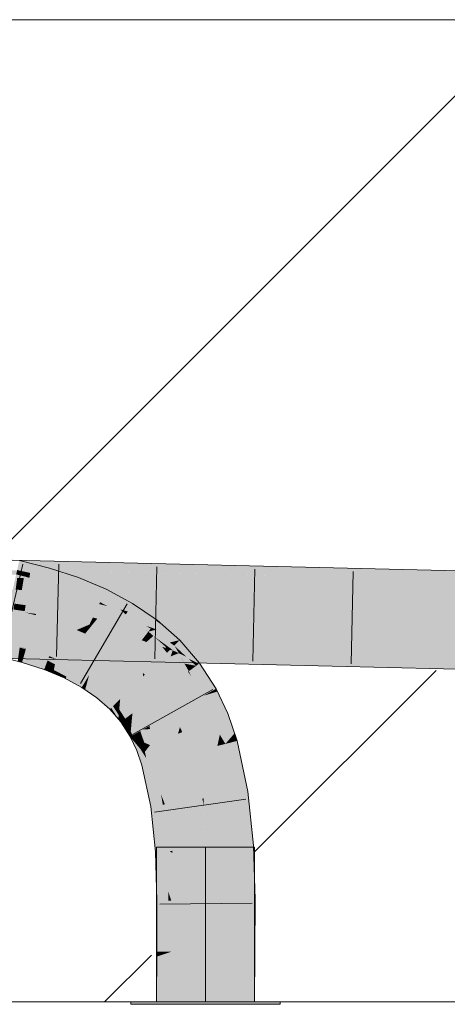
# Model space of a CAD drawing. Extents: x -620 to 3480, y 62 to 1107.
# Tile 178 of 244: x 230.45 to 231.54, y 737.56 to 740.07. Entities that reach past the tile are written whole.
import ezdxf
from ezdxf.lldxf.tags import DXFTag

# ---------------------------------------------------------------- set-up
doc = ezdxf.new("R2010")
doc.units = 0
doc.layers.get('0').update_dxf_attribs({"lineweight": 35})
doc.layers.add('E_Detail_Linie_Text_Bem', color=7, linetype='Continuous', lineweight=13)
for name, color, linetype, lineweight, true_color in [('E_Detail_Wandschraffur', 7, 'Continuous', 5, 0xc0c0c0), ('E_Leerrohr 25-A06G9GVN8I', 7, 'Continuous', 9, 0xff8000), ('E_Leerrohr 25-Shading', 7, 'Continuous', 9, 0xff8000)]:
    doc.layers.add(name, color=color, linetype=linetype, lineweight=lineweight, true_color=true_color)
tags = doc.linetypes.add('fein_strichliert', pattern=[4, 1, -2, 1]).pattern_tags.tags
tags[8:9] = [DXFTag(74, 4), DXFTag(75, 0), DXFTag(340, '0'), DXFTag(46, 0.0), DXFTag(50, 0.0), DXFTag(44, 0.0), DXFTag(45, 0.0)]
tags[6:7] = [DXFTag(74, 4), DXFTag(75, 0), DXFTag(340, '0'), DXFTag(46, 0.0), DXFTag(50, 0.0), DXFTag(44, 0.0), DXFTag(45, 0.0)]
tags[4:5] = [DXFTag(74, 4), DXFTag(75, 0), DXFTag(340, '0'), DXFTag(46, 0.0), DXFTag(50, 0.0), DXFTag(44, 0.0), DXFTag(45, 0.0)]
tags = doc.linetypes.add('STRICHPUNKT2-A06G9GVO8I', pattern=[12.7, 6.35, -3.175, 0, -3.175]).pattern_tags.tags
tags[10:11] = [DXFTag(74, 4), DXFTag(75, 0), DXFTag(340, '0'), DXFTag(46, 0.0), DXFTag(50, 0.0), DXFTag(44, 0.0), DXFTag(45, 0.0)]
tags[8:9] = [DXFTag(74, 4), DXFTag(75, 0), DXFTag(340, '0'), DXFTag(46, 0.0), DXFTag(50, 0.0), DXFTag(44, 0.0), DXFTag(45, 0.0)]
tags[6:7] = [DXFTag(74, 4), DXFTag(75, 0), DXFTag(340, '0'), DXFTag(46, 0.0), DXFTag(50, 0.0), DXFTag(44, 0.0), DXFTag(45, 0.0)]
tags[4:5] = [DXFTag(74, 4), DXFTag(75, 0), DXFTag(340, '0'), DXFTag(46, 0.0), DXFTag(50, 0.0), DXFTag(44, 0.0), DXFTag(45, 0.0)]

# ---------------------------------------------------------------- blocks, each defined once
blk = doc.blocks.new('Shading-A06G9GDR8I', base_point=(183.3344, 736.5506))
at = {"layer": 'E_Leerrohr 25-Shading', "color": 43, "true_color": 0xd7ab7f}
for points in [[(230.5642, 738.6562), (230.6534, 738.6608), (230.1418, 738.6609), (230.158, 738.6705)], [(230.4425, 738.6655), (230.4755, 738.6583), (230.4481, 738.6903), (230.4789, 738.6824)], [(230.5736, 738.6624), (230.5756, 738.6685), (230.4454, 738.6649), (230.446, 738.6691)], [(230.5815, 738.687), (230.4488, 738.6901), (230.5756, 738.6685), (230.446, 738.6691)], [(230.4755, 738.6583), (230.5184, 738.6491), (230.4789, 738.6824), (230.5247, 738.6708)], [(230.5919, 738.6287), (230.5985, 738.6465), (230.5184, 738.6491), (230.5247, 738.6708)], [(230.5756, 738.6685), (230.625, 738.6683), (230.5815, 738.687), (230.6318, 738.6857)], [(230.625, 738.6683), (231.5318, 738.6641), (230.6318, 738.6857)], [(230.5642, 738.6562), (230.1418, 738.6609), (230.4438, 738.6536)], [(230.4554, 738.6627), (230.4425, 738.6655), (230.4538, 738.6511), (230.44, 738.6546)], [(230.4897, 738.6525), (230.5642, 738.6562), (230.4438, 738.6536)], [(230.4755, 738.6583), (230.4554, 738.6627), (230.4737, 738.646), (230.4538, 738.6511)], [(230.4737, 738.646), (230.5145, 738.6356), (230.4755, 738.6583), (230.5184, 738.6491)], [(230.5267, 738.6516), (230.6607, 738.6606), (230.4897, 738.6525), (230.6534, 738.6608)], [(230.5145, 738.6356), (230.5858, 738.6122), (230.5184, 738.6491), (230.5919, 738.6287)], [(231.5314, 738.6436), (230.6607, 738.6606), (231.5311, 738.6274), (230.5267, 738.6516)], [(230.6223, 738.6614), (230.625, 738.6683), (230.5736, 738.6624), (230.5756, 738.6685)], [(230.663, 738.6036), (230.6693, 738.6168), (230.5919, 738.6287), (230.5985, 738.6465)], [(231.5314, 738.6436), (231.5318, 738.6641), (230.6223, 738.6614), (230.625, 738.6683)], [(231.5311, 738.6274), (233.1265, 738.6089), (231.5314, 738.6436), (233.1266, 738.6295)], [(233.1266, 738.6295), (233.1267, 738.6456), (231.5314, 738.6436), (231.5318, 738.6641)], [(230.5858, 738.6122), (230.6536, 738.5837), (230.5919, 738.6287), (230.663, 738.6036)], [(230.7053, 738.5651), (230.663, 738.6036), (230.6722, 738.5737), (230.6536, 738.5837)], [(230.7316, 738.5729), (230.7364, 738.5808), (230.663, 738.6036), (230.6693, 738.6168)], [(230.7316, 738.5729), (230.663, 738.6036), (230.724, 738.5603), (230.7053, 738.5651)], [(230.7053, 738.5651), (230.6722, 738.5737), (230.6723, 738.5737)], [(230.6722, 738.5737), (230.7174, 738.5495), (230.7192, 738.5525)], [(230.7192, 738.5525), (230.7053, 738.5651), (230.6723, 738.5737)], [(230.792, 738.5387), (230.7316, 738.5729), (230.724, 738.5603)], [(230.7316, 738.5729), (230.7991, 738.5378), (230.7364, 738.5808)], [(230.7316, 738.5729), (230.7919, 738.5387), (230.7991, 738.5378), (230.7982, 738.5367)], [(230.7053, 738.5651), (230.7192, 738.5525), (230.724, 738.5603)], [(230.7436, 738.5316), (230.7706, 738.5233), (230.7174, 738.5495), (230.7192, 738.5525)], [(230.7974, 738.5356), (230.792, 738.5387), (230.7192, 738.5525), (230.724, 738.5603)], [(230.7845, 738.519), (230.7974, 738.5356), (230.7706, 738.5233), (230.7192, 738.5525)], [(230.7825, 738.5165), (230.7436, 738.5316), (230.7787, 738.5117)], [(230.7436, 738.5316), (230.7825, 738.5165), (230.7706, 738.5233)], [(230.7787, 738.5117), (230.7436, 738.5316), (230.777, 738.5093), (230.7713, 738.5126)], [(230.7825, 738.5165), (230.7845, 738.519), (230.7706, 738.5233)], [(230.7845, 738.519), (230.7825, 738.5165), (230.7975, 738.5141), (230.7888, 738.512)], [(230.8197, 738.5197), (230.7974, 738.5356), (230.7975, 738.5141), (230.7845, 738.519)], [(230.7919, 738.5387), (230.7974, 738.5356), (230.7982, 738.5367)], [(230.8197, 738.5197), (230.7991, 738.5378), (230.7974, 738.5356)], [(230.8471, 738.4954), (230.8197, 738.5197), (230.7975, 738.5141)], [(230.7713, 738.5126), (230.7766, 738.5089), (230.777, 738.5093)], [(230.7787, 738.5117), (230.7766, 738.5089), (230.781, 738.51)], [(230.7766, 738.5089), (230.7891, 738.4979), (230.781, 738.51), (230.8085, 738.4902)], [(230.7888, 738.512), (230.7825, 738.5165), (230.781, 738.51), (230.7787, 738.5117)], [(230.8085, 738.4902), (230.8311, 738.4813), (230.781, 738.51), (230.7888, 738.512)], [(230.8311, 738.4813), (230.7975, 738.5141), (230.7888, 738.512)], [(230.8423, 738.4733), (230.7891, 738.4979), (230.8342, 738.4652)], [(230.7891, 738.4979), (230.8423, 738.4733), (230.8311, 738.4813)], [(230.8132, 738.4805), (230.7891, 738.4979), (230.8202, 738.4705)], [(230.8311, 738.4813), (230.8564, 738.4872), (230.7975, 738.5141), (230.8471, 738.4954)], [(230.8332, 738.4459), (230.8386, 738.4612), (230.3889, 738.4575), (230.3894, 738.4719)], [(230.8055, 738.462), (230.8202, 738.4677), (230.3894, 738.4719), (230.3895, 738.4781)], [(230.421, 738.4771), (230.4645, 738.4639), (230.449, 738.47), (230.4649, 738.4651)], [(230.4645, 738.4639), (230.4488, 738.4686), (230.4628, 738.4579), (230.448, 738.4624)], [(230.4649, 738.4651), (230.4651, 738.4658), (230.449, 738.47)], [(230.8202, 738.4705), (230.8342, 738.4652), (230.8132, 738.4805)], [(230.8202, 738.4705), (230.8243, 738.4673), (230.8342, 738.4652), (230.8329, 738.4639)], [(230.8233, 738.4677), (230.8243, 738.4673), (230.8202, 738.4705)], [(230.8564, 738.4872), (230.8311, 738.4813), (230.845, 738.4759)], [(230.8311, 738.4813), (230.8423, 738.4733), (230.845, 738.4759)], [(230.8611, 738.4404), (230.8423, 738.4733), (230.8342, 738.4652)], [(230.8423, 738.4733), (230.8808, 738.4589), (230.845, 738.4759)], [(230.8808, 738.4589), (230.8423, 738.4733), (230.9052, 738.4272), (230.8785, 738.44)], [(230.844, 738.4718), (230.8423, 738.4733), (230.8619, 738.4397), (230.8611, 738.4404)], [(230.8732, 738.4448), (230.844, 738.4718), (230.8539, 738.454)], [(230.8808, 738.4589), (230.8564, 738.4872), (230.845, 738.4759)], [(230.3885, 738.4415), (230.9066, 738.429), (230.3889, 738.4575), (230.8732, 738.4448)], [(230.4439, 738.4335), (230.4549, 738.4307), (230.4459, 738.4479), (230.4588, 738.444)], [(230.4459, 738.4479), (230.4588, 738.444), (230.448, 738.4624), (230.4628, 738.4579)], [(230.4549, 738.4307), (230.5113, 738.4122), (230.4588, 738.444), (230.5148, 738.4217)], [(230.4588, 738.444), (230.5148, 738.4217), (230.4628, 738.4579), (230.5199, 738.4354)], [(230.4628, 738.4579), (230.5199, 738.4354), (230.4645, 738.4639), (230.5221, 738.4413)], [(230.4645, 738.4639), (230.5221, 738.4413), (230.4649, 738.4651), (230.5226, 738.4425)], [(230.4649, 738.4651), (230.5226, 738.4425), (230.4651, 738.4658), (230.5237, 738.4457)], [(230.5237, 738.4457), (230.524, 738.4465), (230.4651, 738.4658)], [(230.5237, 738.4457), (230.5226, 738.4425), (230.536, 738.4401)], [(230.524, 738.4465), (230.5237, 738.4457), (230.5417, 738.4391), (230.536, 738.4401)], [(230.8705, 738.4604), (230.8202, 738.4677), (230.8055, 738.462)], [(230.8705, 738.4604), (230.8734, 738.4615), (230.8202, 738.4677), (230.8233, 738.4677)], [(230.8233, 738.4677), (230.831, 738.4621), (230.8243, 738.4673)], [(230.8734, 738.4615), (230.8852, 738.4662), (230.8233, 738.4677)], [(230.8304, 738.4614), (230.831, 738.4621), (230.8233, 738.4677)], [(230.8243, 738.4673), (230.831, 738.4621), (230.8329, 738.4639)], [(230.8304, 738.4614), (230.8795, 738.4081), (230.831, 738.4621), (230.8684, 738.4276)], [(230.8795, 738.4081), (230.8304, 738.4614), (230.8776, 738.4067)], [(230.831, 738.4621), (230.8386, 738.4612), (230.8329, 738.4639)], [(230.831, 738.4621), (230.8684, 738.4276), (230.8386, 738.4612), (230.8611, 738.4404)], [(230.8386, 738.4612), (230.8342, 738.4652), (230.8329, 738.4639)], [(230.8839, 738.4657), (230.8332, 738.4459), (230.9137, 738.4438)], [(230.8386, 738.4612), (230.8332, 738.4459), (230.8539, 738.454)], [(230.8705, 738.4604), (230.8386, 738.4612), (230.8539, 738.454)], [(230.8981, 738.4219), (230.8732, 738.4448), (230.8689, 738.4272), (230.8539, 738.454)], [(230.9066, 738.429), (230.9067, 738.429), (230.8732, 738.4448), (230.8789, 738.4447)], [(230.918, 738.4288), (230.8943, 738.4443), (230.9067, 738.429), (230.8789, 738.4447)], [(230.8808, 738.4589), (230.9052, 738.4272), (230.907, 738.4286)], [(230.8852, 738.4662), (230.8839, 738.4657), (231.5276, 738.4277), (230.9137, 738.4438)], [(230.8852, 738.4662), (231.5276, 738.4277), (231.528, 738.4507)], [(231.2044, 738.4362), (230.8943, 738.4443), (231.4165, 738.4168), (230.918, 738.4288)], [(231.5276, 738.4277), (232.3407, 738.4186), (231.528, 738.4507), (232.3408, 738.4413)], [(230.5148, 738.4217), (230.5113, 738.4122), (230.5358, 738.411), (230.534, 738.4026)], [(230.5199, 738.4354), (230.5148, 738.4217), (230.5388, 738.4257), (230.5358, 738.411)], [(230.5199, 738.4354), (230.5708, 738.4094), (230.5221, 738.4413), (230.5735, 738.4152)], [(230.5221, 738.4413), (230.5735, 738.4152), (230.5226, 738.4425), (230.5741, 738.4164)], [(230.536, 738.4401), (230.5226, 738.4425), (230.5765, 738.4214), (230.5741, 738.4164)], [(230.5358, 738.411), (230.5645, 738.3963), (230.5388, 738.4257), (230.5708, 738.4094)], [(230.536, 738.4401), (230.5765, 738.4214), (230.5709, 738.4242)], [(230.5417, 738.4391), (230.536, 738.4401), (230.5709, 738.4242)], [(230.5765, 738.4214), (230.5777, 738.424), (230.5417, 738.4391)], [(230.5765, 738.4214), (230.5741, 738.4164), (230.6217, 738.3916), (230.6189, 738.387)], [(230.5776, 738.4238), (230.5765, 738.4214), (230.6231, 738.3939), (230.6217, 738.3916)], [(230.5776, 738.4238), (230.6231, 738.3939), (230.5777, 738.424), (230.6252, 738.3974)], [(230.6252, 738.3974), (230.6258, 738.3983), (230.5777, 738.424)], [(230.8619, 738.4397), (230.8611, 738.4404), (230.8689, 738.4272), (230.8684, 738.4276)], [(230.8684, 738.4276), (230.8795, 738.4081), (230.8689, 738.4272)], [(230.8981, 738.4219), (230.8689, 738.4272), (230.8851, 738.4122)], [(230.8689, 738.4272), (230.8795, 738.4081), (230.8851, 738.4122)], [(230.8785, 738.44), (230.8981, 738.4219), (230.9052, 738.4272)], [(230.9068, 738.3863), (230.8981, 738.4219), (230.8851, 738.4122)], [(230.9479, 738.3629), (230.9488, 738.3634), (230.8981, 738.4219), (230.907, 738.4286)], [(230.9479, 738.3629), (230.8981, 738.4219), (230.9334, 738.3548), (230.9068, 738.3863)], [(231.4165, 738.4168), (231.5274, 738.4141), (231.2044, 738.4362), (231.5276, 738.4277)], [(231.5274, 738.4141), (233.1252, 738.3956), (231.5276, 738.4277), (233.1253, 738.4099)], [(230.534, 738.4026), (230.562, 738.3909), (230.5358, 738.411), (230.5645, 738.3963)], [(230.5645, 738.3963), (230.562, 738.3909), (230.5677, 738.3942), (230.5663, 738.3886)], [(230.5645, 738.3963), (230.6074, 738.368), (230.5708, 738.4094), (230.6149, 738.3804)], [(230.5663, 738.3886), (230.6068, 738.367), (230.5677, 738.3942), (230.6074, 738.368)], [(230.5708, 738.4094), (230.6149, 738.3804), (230.5735, 738.4152), (230.6182, 738.3859)], [(230.5735, 738.4152), (230.6182, 738.3859), (230.5741, 738.4164), (230.6189, 738.387)], [(230.6231, 738.3939), (230.6217, 738.3916), (230.6243, 738.3929), (230.6235, 738.3901)], [(230.6231, 738.3939), (230.6243, 738.3929), (230.6252, 738.3974), (230.6255, 738.3972)], [(230.6243, 738.3929), (230.6235, 738.3901), (230.6616, 738.361), (230.66, 738.3589)], [(230.6243, 738.3929), (230.6616, 738.361), (230.6255, 738.3972), (230.6662, 738.3669)], [(230.6255, 738.3972), (230.6258, 738.3983), (230.6252, 738.3974)], [(230.6255, 738.3972), (230.6662, 738.3669), (230.6258, 738.3983), (230.6674, 738.3685)], [(230.6674, 738.3685), (230.6681, 738.3694), (230.6258, 738.3983)], [(230.8795, 738.4081), (230.8776, 738.4067), (230.8852, 738.3949)], [(230.9168, 738.3456), (230.9068, 738.3863), (230.8795, 738.4081), (230.8851, 738.4122)], [(230.9168, 738.3456), (230.8795, 738.4081), (230.8852, 738.3949)], [(230.6068, 738.367), (230.6155, 738.3611), (230.6074, 738.368)], [(230.6074, 738.368), (230.6155, 738.3611), (230.6149, 738.3804), (230.6197, 738.3763)], [(230.6149, 738.3804), (230.6197, 738.3763), (230.6182, 738.3859), (230.6215, 738.383)], [(230.6197, 738.3763), (230.6155, 738.3611), (230.652, 738.3487), (230.6456, 738.3405)], [(230.6182, 738.3859), (230.6215, 738.383), (230.6189, 738.387), (230.6219, 738.3844)], [(230.6217, 738.3916), (230.6189, 738.387), (230.6235, 738.3901), (230.6219, 738.3844)], [(230.6215, 738.383), (230.6197, 738.3763), (230.6559, 738.3537), (230.652, 738.3487)], [(230.6559, 738.3537), (230.6567, 738.3547), (230.6215, 738.383), (230.6219, 738.3844)], [(230.6235, 738.3901), (230.6219, 738.3844), (230.66, 738.3589), (230.6567, 738.3547)], [(230.6662, 738.3669), (230.7002, 738.3326), (230.6674, 738.3685), (230.7023, 738.3347)], [(230.6674, 738.3685), (230.7023, 738.3347), (230.6681, 738.3694), (230.7039, 738.3362)], [(230.7039, 738.3362), (230.7047, 738.3371), (230.6681, 738.3694)], [(230.9068, 738.3863), (230.9168, 738.3456), (230.9334, 738.3548)], [(230.6456, 738.3405), (230.6787, 738.3113), (230.652, 738.3487), (230.6821, 738.3146)], [(230.652, 738.3487), (230.6821, 738.3146), (230.6559, 738.3537), (230.6865, 738.319)], [(230.6559, 738.3537), (230.6865, 738.319), (230.6567, 738.3547), (230.6874, 738.3199)], [(230.66, 738.3589), (230.6567, 738.3547), (230.6911, 738.3235), (230.6874, 738.3199)], [(230.6616, 738.361), (230.66, 738.3589), (230.693, 738.3254), (230.6911, 738.3235)], [(230.6616, 738.361), (230.693, 738.3254), (230.6662, 738.3669), (230.7002, 738.3326)], [(230.9334, 738.3548), (230.9168, 738.3456), (230.9356, 738.3514)], [(230.9356, 738.3514), (230.9168, 738.3456), (230.9712, 738.2972), (230.9447, 738.2864)], [(230.9479, 738.3629), (230.9334, 738.3548), (230.9521, 738.3564), (230.9356, 738.3514)], [(230.9521, 738.3564), (230.9356, 738.3514), (230.9786, 738.3002), (230.9712, 738.2972)], [(230.9521, 738.3564), (230.9488, 738.3634), (230.9479, 738.3629)], [(230.6821, 738.3146), (230.7, 738.2867), (230.6865, 738.319), (230.7009, 738.2966)], [(230.6865, 738.319), (230.7009, 738.2966), (230.6874, 738.3199), (230.7011, 738.2987)], [(230.6911, 738.3235), (230.6874, 738.3199), (230.7019, 738.3068), (230.7011, 738.2987)], [(230.693, 738.3254), (230.6911, 738.3235), (230.7023, 738.3109), (230.7019, 738.3068)], [(230.693, 738.3254), (230.7023, 738.3109), (230.7002, 738.3326), (230.7038, 738.3276)], [(230.7002, 738.3326), (230.7038, 738.3276), (230.7023, 738.3347), (230.7043, 738.332)], [(230.7023, 738.3347), (230.7043, 738.332), (230.7039, 738.3362), (230.7046, 738.3353)], [(230.7023, 738.3109), (230.7175, 738.2873), (230.7038, 738.3276), (230.7275, 738.2947)], [(230.7038, 738.3276), (230.7275, 738.2947), (230.7043, 738.332), (230.7304, 738.2969)], [(230.7046, 738.3353), (230.7047, 738.3371), (230.7039, 738.3362)], [(230.7043, 738.332), (230.7304, 738.2969), (230.7046, 738.3353), (230.7329, 738.2988)], [(230.7046, 738.3353), (230.7329, 738.2988), (230.7047, 738.3371), (230.7348, 738.3002)], [(230.7348, 738.3002), (230.7359, 738.301), (230.7047, 738.3371)], [(230.6787, 738.3113), (230.7, 738.2867), (230.6821, 738.3146)], [(230.7009, 738.2966), (230.7, 738.2867), (230.7104, 738.282), (230.7066, 738.2792)], [(230.7011, 738.2987), (230.7009, 738.2966), (230.7114, 738.2828), (230.7104, 738.282)], [(230.7011, 738.2987), (230.7114, 738.2828), (230.7019, 738.3068), (230.7154, 738.2857)], [(230.7154, 738.2857), (230.7175, 738.2873), (230.7019, 738.3068), (230.7023, 738.3109)], [(230.7175, 738.2873), (230.7263, 738.267), (230.7275, 738.2947), (230.7317, 738.2861)], [(230.7275, 738.2947), (230.7317, 738.2861), (230.7304, 738.2969), (230.7332, 738.2914)], [(230.7304, 738.2969), (230.7332, 738.2914), (230.7329, 738.2988), (230.7345, 738.2959)], [(230.7329, 738.2988), (230.7345, 738.2959), (230.7348, 738.3002), (230.7354, 738.2993)], [(230.7332, 738.2914), (230.7347, 738.2884), (230.7345, 738.2959), (230.7353, 738.2944)], [(230.7345, 738.2959), (230.7353, 738.2944), (230.7354, 738.2993), (230.7357, 738.2988)], [(230.7347, 738.2884), (230.7522, 738.254), (230.7353, 738.2944), (230.7557, 738.256)], [(230.7354, 738.2993), (230.7359, 738.301), (230.7348, 738.3002)], [(230.7353, 738.2944), (230.7557, 738.256), (230.7357, 738.2988), (230.7588, 738.2577)], [(230.7357, 738.2988), (230.7359, 738.301), (230.7354, 738.2993)], [(230.7357, 738.2988), (230.7588, 738.2577), (230.7359, 738.301), (230.7611, 738.259)], [(230.7611, 738.259), (230.7624, 738.2596), (230.7359, 738.301)], [(230.9447, 738.2864), (230.9958, 738.2501), (230.9712, 738.2972)], [(230.9958, 738.2501), (230.9786, 738.3002), (230.9712, 738.2972)], [(230.71, 738.2817), (230.7066, 738.2792), (230.7209, 738.2567)], [(230.7104, 738.282), (230.71, 738.2817), (230.7226, 738.254), (230.7209, 738.2567)], [(230.7104, 738.282), (230.7226, 738.254), (230.7114, 738.2828), (230.7232, 738.2559)], [(230.7154, 738.2857), (230.7114, 738.2828), (230.7253, 738.2632), (230.7232, 738.2559)], [(230.7175, 738.2873), (230.7154, 738.2857), (230.7263, 738.267), (230.7253, 738.2632)], [(230.7263, 738.267), (230.7316, 738.255), (230.7317, 738.2861), (230.7341, 738.2813)], [(230.736, 738.245), (230.7485, 738.2519), (230.7316, 738.255), (230.7341, 738.2813)], [(230.7317, 738.2861), (230.7341, 738.2813), (230.7332, 738.2914), (230.7347, 738.2884)], [(230.7341, 738.2813), (230.7485, 738.2519), (230.7347, 738.2884), (230.7522, 738.254)], [(230.9958, 738.2501), (230.9447, 738.2864), (230.9726, 738.2231), (230.9584, 738.2464)], [(230.7232, 738.2559), (230.7226, 738.254), (230.7271, 738.247)], [(230.7232, 738.2559), (230.7304, 738.2418), (230.7253, 738.2632), (230.7311, 738.2498)], [(230.7304, 738.2418), (230.7232, 738.2559), (230.7271, 738.247)], [(230.7311, 738.2498), (230.7316, 738.255), (230.7253, 738.2632), (230.7263, 738.267)], [(230.7311, 738.2498), (230.7304, 738.2418), (230.7338, 738.2437)], [(230.7338, 738.2437), (230.7304, 738.2418), (230.7348, 738.2399)], [(230.736, 738.245), (230.7316, 738.255), (230.7338, 738.2437), (230.7311, 738.2498)], [(230.7378, 738.2386), (230.736, 738.245), (230.7348, 738.2399), (230.7338, 738.2437)], [(230.7485, 738.2519), (230.736, 738.245), (230.755, 738.2312), (230.7378, 738.2386)], [(230.755, 738.2312), (230.7605, 738.2288), (230.7485, 738.2519), (230.7522, 738.254)], [(230.7522, 738.254), (230.7605, 738.2288), (230.7557, 738.256), (230.766, 738.2264)], [(230.7557, 738.256), (230.766, 738.2264), (230.7588, 738.2577), (230.7712, 738.2242)], [(230.7712, 738.2242), (230.7808, 738.22), (230.7588, 738.2577), (230.7624, 738.2596)], [(230.9584, 738.2464), (230.9669, 738.2217), (230.9726, 738.2231)], [(230.9958, 738.2501), (230.9726, 738.2231), (231.0024, 738.2308)], [(230.7348, 738.2399), (230.7304, 738.2418), (230.7368, 738.233), (230.7318, 738.2388)], [(230.7318, 738.2388), (230.7469, 738.2063), (230.7563, 738.2101)], [(230.7406, 738.2285), (230.7378, 738.2386), (230.7368, 738.233), (230.7348, 738.2399)], [(230.7563, 738.2101), (230.7378, 738.2386), (230.7406, 738.2285)], [(230.7563, 738.2101), (230.761, 738.212), (230.7378, 738.2386), (230.755, 738.2312)], [(230.755, 738.2312), (230.761, 738.212), (230.7605, 738.2288), (230.7654, 738.2138)], [(230.7605, 738.2288), (230.7654, 738.2138), (230.766, 738.2264), (230.7697, 738.2156)], [(230.766, 738.2264), (230.7697, 738.2156), (230.7712, 738.2242), (230.7738, 738.2172)], [(230.7714, 738.2081), (230.7808, 738.22), (230.7697, 738.2156)], [(230.7738, 738.2172), (230.7808, 738.22), (230.7712, 738.2242)], [(230.7792, 738.1736), (230.7808, 738.22), (230.7792, 738.1736), (230.7714, 738.2081)], [(230.7808, 738.22), (230.7792, 738.1736), (230.7957, 738.1778)], [(230.9669, 738.2217), (230.9938, 738.0964), (230.9726, 738.2231), (231.0183, 738.1002)], [(231.0183, 738.1002), (231.03, 738.102), (230.9726, 738.2231), (231.0024, 738.2308)], [(230.7469, 738.2063), (230.7602, 738.1687), (230.7563, 738.2101), (230.7792, 738.1736)], [(230.7563, 738.2101), (230.7637, 738.1982), (230.761, 738.212)], [(230.761, 738.212), (230.7637, 738.1982), (230.7654, 738.2138), (230.7676, 738.2032)], [(230.7676, 738.2032), (230.7637, 738.1982), (230.7711, 738.1864)], [(230.7654, 738.2138), (230.7676, 738.2032), (230.7697, 738.2156), (230.7714, 738.2081)], [(230.7714, 738.2081), (230.7676, 738.2032), (230.7792, 738.1736), (230.7711, 738.1864)], [(230.7792, 738.1736), (230.7602, 738.1687), (230.8132, 738.0683), (230.783, 738.0636)], [(230.8184, 738.0691), (230.8191, 738.0692), (230.7792, 738.1736), (230.7957, 738.1778)], [(230.7792, 738.1736), (230.8132, 738.0683), (230.8086, 738.0951)], [(230.8086, 738.0951), (230.8132, 738.0683), (230.8142, 738.0803), (230.8164, 738.0688)], [(230.9938, 738.0964), (231.0073, 737.9621), (231.0183, 738.1002), (231.0418, 737.9644)], [(231.0418, 737.9644), (231.0439, 737.9645), (231.0183, 738.1002), (231.03, 738.102)], [(230.783, 738.0636), (230.7944, 737.9482), (230.8132, 738.0683), (230.8169, 737.9497)], [(230.8132, 738.0683), (230.8169, 737.9497), (230.8164, 738.0688), (230.8225, 737.9501)], [(230.8164, 738.0688), (230.8184, 738.0691), (230.8142, 738.0803)], [(230.8164, 738.0688), (230.8225, 737.9501), (230.8191, 738.0692), (230.8282, 737.9504)], [(230.8282, 737.9504), (230.8309, 737.9506), (230.8191, 738.0692)], [(230.8169, 737.9497), (230.7944, 737.9482), (230.8138, 737.8885)], [(230.8138, 737.8885), (230.7944, 737.9482), (230.7993, 737.8233), (230.7968, 737.8709)], [(230.8225, 737.9501), (230.8169, 737.9497), (230.8201, 737.8694), (230.8138, 737.8885)], [(230.8201, 737.8694), (230.8275, 737.8464), (230.8225, 737.9501), (230.8282, 737.9504)], [(230.8282, 737.9504), (230.8275, 737.8464), (230.8309, 737.9506), (230.833, 737.8297)], [(231.0073, 737.9621), (231.0468, 737.8725), (231.0418, 737.9644)], [(231.0073, 737.9621), (231.0116, 737.8263), (231.0468, 737.8725), (231.0483, 737.8268)], [(231.0468, 737.8725), (231.0439, 737.9645), (231.0418, 737.9644)], [(230.7968, 737.8709), (230.7983, 737.8233), (230.7993, 737.8233)], [(230.8138, 737.8885), (230.7993, 737.8233), (230.8106, 737.8235)], [(230.8106, 737.8235), (230.8187, 737.8236), (230.8138, 737.8885), (230.8201, 737.8694)], [(230.8201, 737.8694), (230.8187, 737.8236), (230.8275, 737.8464), (230.8274, 737.8237)], [(230.8275, 737.8464), (230.8274, 737.8237), (230.833, 737.8297), (230.8331, 737.8238)], [(230.7983, 737.8233), (230.7978, 737.6942), (230.7993, 737.8233), (230.7986, 737.6942)], [(230.7993, 737.8233), (230.7986, 737.6942), (230.8106, 737.8235), (230.7989, 737.6942)], [(230.8106, 737.8235), (230.7989, 737.6942), (230.8187, 737.8236), (230.8094, 737.6942)], [(230.8187, 737.8236), (230.8094, 737.6942), (230.8274, 737.8237), (230.8212, 737.6941)], [(230.8212, 737.6941), (230.8344, 737.694), (230.8274, 737.8237), (230.8349, 737.8239)], [(230.8331, 737.8238), (230.8349, 737.8239), (230.833, 737.8297)], [(231.0112, 737.6931), (231.0478, 737.6928), (231.0116, 737.8263), (231.0483, 737.8268)], [(230.7978, 737.6942), (230.7977, 737.6819), (230.7989, 737.6942)], [(230.7989, 737.6942), (230.7977, 737.6819), (230.8094, 737.6942), (230.8088, 737.6855)], [(230.8094, 737.6942), (230.8088, 737.6855), (230.8212, 737.6941), (230.821, 737.6896)], [(230.8334, 737.5663), (230.8344, 737.694), (230.8144, 737.5663), (230.821, 737.6896)], [(230.821, 737.6896), (230.8344, 737.694), (230.8212, 737.6941)], [(231.0102, 737.5663), (231.0468, 737.5663), (231.0112, 737.6931), (231.0478, 737.6928)], [(230.8088, 737.6855), (230.7977, 737.6819), (230.7996, 737.5663), (230.7968, 737.5663)], [(230.821, 737.6896), (230.8088, 737.6855), (230.8144, 737.5663), (230.7996, 737.5663)]]:
    blk.add_solid(points, dxfattribs=at)
at = {"layer": 'E_Leerrohr 25-Shading', "color": 31, "true_color": 0xfabd7f}
for points in [[(230.4314, 738.6163), (230.4737, 738.646), (230.438, 738.6456)], [(230.4314, 738.6163), (230.506, 738.6064), (230.4737, 738.646), (230.5145, 738.6356)], [(230.4737, 738.646), (230.44, 738.6546), (230.438, 738.6456)], [(230.4544, 738.6151), (230.4595, 738.6451), (230.4386, 738.6154), (230.4427, 738.6457)], [(230.4879, 738.644), (230.4897, 738.6525), (230.4428, 738.6457), (230.4438, 738.6536)], [(230.4879, 738.644), (230.4595, 738.6451), (230.4817, 738.6145), (230.4544, 738.6151)], [(230.4817, 738.6145), (230.5169, 738.6138), (230.4897, 738.6525), (230.5267, 738.6516)], [(230.5169, 738.6138), (231.5305, 738.5947), (230.5267, 738.6516), (231.5311, 738.6274)], [(230.5169, 738.6138), (230.1407, 738.621), (230.5077, 738.5786), (230.1398, 738.5876)], [(230.5791, 738.5942), (230.5858, 738.6122), (230.506, 738.6064), (230.5145, 738.6356)], [(231.5305, 738.5947), (233.1263, 738.5744), (231.5311, 738.6274), (233.1264, 738.585)], [(233.1264, 738.585), (233.1265, 738.6089), (231.5311, 738.6274)], [(230.4689, 738.6113), (230.4314, 738.6163), (230.4639, 738.5762), (230.4237, 738.5818)], [(230.506, 738.6064), (230.4689, 738.6113), (230.4959, 738.5718), (230.4639, 738.5762)], [(230.506, 738.6064), (230.4959, 738.5718), (230.5791, 738.5942), (230.5662, 738.5596)], [(230.5465, 738.5776), (230.5578, 738.6131), (230.5077, 738.5786), (230.5169, 738.6138)], [(230.5893, 738.5765), (230.6031, 738.6122), (230.5465, 738.5776), (230.5578, 738.6131)], [(230.5791, 738.5942), (230.5662, 738.5596), (230.6514, 738.5791), (230.6351, 738.5448)], [(230.6514, 738.5791), (230.6536, 738.5837), (230.5791, 738.5942), (230.5858, 738.6122)], [(230.9158, 738.5685), (230.9001, 738.6066), (230.5893, 738.5765), (230.6031, 738.6122)], [(230.9218, 738.5537), (231.5296, 738.5391), (230.9001, 738.6066), (231.5305, 738.5947)], [(231.5305, 738.5947), (231.5296, 738.5391), (232.3412, 738.5844), (232.3409, 738.5297)], [(230.5835, 738.5618), (230.1394, 738.5725), (230.8202, 738.4677), (230.1369, 738.4842)], [(230.4742, 738.5794), (230.1398, 738.5876), (230.4711, 738.5645), (230.1394, 738.5725)], [(230.4354, 738.5802), (230.4333, 738.5651), (230.4639, 738.5762), (230.4628, 738.5683)], [(230.4916, 738.5569), (230.4959, 738.5718), (230.4618, 738.5611), (230.4628, 738.5683)], [(230.4628, 738.5683), (230.4959, 738.5718), (230.4639, 738.5762)], [(230.5038, 738.5638), (230.5077, 738.5786), (230.4711, 738.5645), (230.4742, 738.5794)], [(230.5662, 738.5596), (230.4959, 738.5718), (230.5606, 738.5447), (230.4916, 738.5569)], [(230.5418, 738.5629), (230.5465, 738.5776), (230.5038, 738.5638), (230.5077, 738.5786)], [(230.5835, 738.5618), (230.5893, 738.5765), (230.5418, 738.5629), (230.5465, 738.5776)], [(230.8568, 738.5553), (230.8507, 738.5701), (230.5835, 738.5618), (230.5893, 738.5765)], [(230.6514, 738.5791), (230.6351, 738.5448), (230.6722, 738.5737), (230.6464, 738.5419)], [(230.6722, 738.5737), (230.6464, 738.5419), (230.7174, 738.5495), (230.7036, 738.5267)], [(230.6722, 738.5737), (230.6536, 738.5837), (230.6514, 738.5791)], [(230.9158, 738.5685), (230.8507, 738.5701), (230.9218, 738.5537), (230.8568, 738.5553)], [(230.4333, 738.5651), (230.421, 738.4771), (230.4614, 738.558), (230.449, 738.47)], [(230.4628, 738.5683), (230.4333, 738.5651), (230.4618, 738.5611)], [(230.4916, 738.5569), (230.4333, 738.5651), (230.4907, 738.5538), (230.4614, 738.558)], [(230.449, 738.47), (230.4651, 738.4658), (230.4614, 738.558), (230.4898, 738.5507)], [(230.4614, 738.558), (230.4898, 738.5507), (230.4907, 738.5538)], [(230.524, 738.4465), (230.5549, 738.5294), (230.4651, 738.4658), (230.4898, 738.5507)], [(230.5595, 738.5416), (230.4907, 738.5538), (230.5557, 738.5315), (230.4898, 738.5507)], [(230.4898, 738.5507), (230.5549, 738.5294), (230.5557, 738.5315)], [(230.5606, 738.5447), (230.4916, 738.5569), (230.5595, 738.5416), (230.4907, 738.5538)], [(230.6281, 738.53), (230.5606, 738.5447), (230.6266, 738.5269), (230.5595, 738.5416)], [(230.6351, 738.5448), (230.5662, 738.5596), (230.6281, 738.53), (230.5606, 738.5447)], [(230.5835, 738.5618), (230.8202, 738.4677), (230.8206, 738.4688)], [(230.8568, 738.5553), (230.5835, 738.5618), (230.8206, 738.4688)], [(230.6464, 738.5419), (230.6351, 738.5448), (230.6352, 738.528), (230.6281, 738.53)], [(230.773, 738.5042), (230.7766, 738.5089), (230.7036, 738.5267), (230.7174, 738.5495)], [(230.8202, 738.4677), (230.8852, 738.4662), (230.8568, 738.5553), (230.9218, 738.5537)], [(230.8852, 738.4662), (231.528, 738.4507), (230.9218, 738.5537), (231.5296, 738.5391)], [(230.5549, 738.5294), (230.524, 738.4465), (230.5603, 738.5271), (230.5417, 738.4391)], [(230.5417, 738.4391), (230.5753, 738.425), (230.5603, 738.5271), (230.5939, 738.5129)], [(230.6047, 738.5176), (230.6266, 738.5269), (230.5549, 738.5294), (230.5595, 738.5416)], [(230.6047, 738.5176), (230.5549, 738.5294), (230.5603, 738.5271)], [(230.5939, 738.5129), (230.6047, 738.5176), (230.5603, 738.5271)], [(230.6205, 738.5142), (230.6266, 738.5269), (230.6047, 738.5176)], [(230.6234, 738.5134), (230.6329, 738.5251), (230.6205, 738.5142), (230.6266, 738.5269)], [(230.6856, 738.497), (230.6929, 738.509), (230.6234, 738.5134), (230.6329, 738.5251)], [(230.6352, 738.528), (230.6281, 738.53), (230.6329, 738.5251), (230.6266, 738.5269)], [(230.6947, 738.5121), (230.6352, 738.528), (230.6929, 738.509), (230.6329, 738.5251)], [(230.7036, 738.5267), (230.6464, 738.5419), (230.6947, 738.5121), (230.6352, 738.528)], [(230.773, 738.5042), (230.7036, 738.5267), (230.763, 738.4913), (230.6954, 738.5132)], [(233.1254, 738.4322), (233.126, 738.5206), (231.528, 738.4507), (231.5296, 738.5391)], [(230.5753, 738.425), (230.5777, 738.424), (230.5939, 738.5129), (230.6156, 738.5038)], [(230.6258, 738.3983), (230.6716, 738.4739), (230.5777, 738.424), (230.6156, 738.5038)], [(230.6176, 738.5079), (230.6205, 738.5142), (230.5939, 738.5129), (230.6047, 738.5176)], [(230.5939, 738.5129), (230.6156, 738.5038), (230.6176, 738.5079)], [(230.6176, 738.5079), (230.6156, 738.5038), (230.6187, 738.5076)], [(230.6819, 738.4908), (230.6187, 738.5076), (230.6731, 738.4764), (230.6156, 738.5038)], [(230.6156, 738.5038), (230.6716, 738.4739), (230.6731, 738.4764)], [(230.6187, 738.5076), (230.6234, 738.5134), (230.6176, 738.5079), (230.6205, 738.5142)], [(230.6819, 738.4908), (230.6856, 738.497), (230.6187, 738.5076), (230.6234, 738.5134)], [(230.7596, 738.4871), (230.6929, 738.509), (230.7463, 738.47), (230.6819, 738.4908)], [(230.762, 738.4901), (230.6947, 738.5121), (230.7596, 738.4871), (230.6929, 738.509)], [(230.6954, 738.5132), (230.6947, 738.5121), (230.763, 738.4913), (230.762, 738.4901)], [(230.773, 738.5042), (230.762, 738.4901), (230.7891, 738.4979), (230.7746, 738.4851)], [(230.7891, 738.4979), (230.7766, 738.5089), (230.773, 738.5042)], [(230.8114, 738.4704), (230.7891, 738.4979), (230.7746, 738.4851)], [(230.8202, 738.4705), (230.7891, 738.4979), (230.8211, 738.4666), (230.8114, 738.4704)], [(230.6681, 738.3694), (230.7224, 738.4391), (230.6258, 738.3983), (230.6716, 738.4739)], [(230.6819, 738.4908), (230.6716, 738.4739), (230.7463, 738.47), (230.7224, 738.4391)], [(230.7596, 738.4871), (230.7224, 738.4391), (230.7715, 738.4824)], [(230.7224, 738.4391), (230.8239, 738.4551), (230.7715, 738.4824), (230.8162, 738.4645)], [(230.7746, 738.4851), (230.762, 738.4901), (230.7715, 738.4824), (230.7596, 738.4871)], [(230.8162, 738.4645), (230.8114, 738.4704), (230.7715, 738.4824), (230.7746, 738.4851)], [(230.8211, 738.4666), (230.8114, 738.4704), (230.8222, 738.4622), (230.8162, 738.4645)], [(230.8202, 738.4705), (230.8206, 738.4688), (230.8233, 738.4677)], [(230.8206, 738.4688), (230.8239, 738.4551), (230.8233, 738.4677), (230.8304, 738.4614)], [(230.8239, 738.4551), (230.7224, 738.4391), (230.7676, 738.3992)], [(230.7676, 738.3992), (230.8068, 738.3539), (230.8239, 738.4551), (230.8398, 738.3785)], [(230.8162, 738.4645), (230.8239, 738.4551), (230.8222, 738.4622)], [(230.8398, 738.3785), (230.8776, 738.4067), (230.8239, 738.4551), (230.8304, 738.4614)], [(230.7202, 738.4364), (230.6681, 738.3694), (230.731, 738.3925)], [(230.7224, 738.4391), (230.7202, 738.4364), (230.7623, 738.4039), (230.731, 738.3925)], [(230.7623, 738.4039), (230.731, 738.3925), (230.7631, 738.3949), (230.7368, 738.3688)], [(230.7631, 738.3949), (230.7368, 738.3688), (230.771, 738.3272), (230.7518, 738.3129)], [(230.7631, 738.3949), (230.7676, 738.3992), (230.7623, 738.4039)], [(230.771, 738.3272), (230.8068, 738.3539), (230.7631, 738.3949), (230.7676, 738.3992)], [(230.8776, 738.4067), (230.8398, 738.3785), (230.8852, 738.3949), (230.8409, 738.3717)], [(230.8852, 738.3949), (230.8409, 738.3717), (230.8954, 738.3336), (230.8513, 738.3091)], [(230.8954, 738.3336), (230.9168, 738.3456), (230.8852, 738.3949)], [(230.731, 738.3925), (230.6681, 738.3694), (230.7368, 738.3688), (230.7047, 738.3371)], [(230.7518, 738.3129), (230.7368, 738.3688), (230.7423, 738.3058), (230.7227, 738.3549)], [(230.8398, 738.3785), (230.8068, 738.3539), (230.8409, 738.3717)], [(230.8409, 738.3717), (230.8068, 738.3539), (230.8513, 738.3091), (230.8396, 738.3026)], [(230.7227, 738.3549), (230.7047, 738.3371), (230.7423, 738.3058), (230.7359, 738.301)], [(230.7793, 738.2691), (230.8396, 738.3026), (230.771, 738.3272), (230.8068, 738.3539)], [(230.9036, 738.2698), (230.9447, 738.2864), (230.8954, 738.3336), (230.9168, 738.3456)], [(230.771, 738.3272), (230.7518, 738.3129), (230.7793, 738.2691), (230.767, 738.2622)], [(230.8954, 738.3336), (230.8513, 738.3091), (230.8627, 738.2532), (230.8568, 738.2659)], [(230.8954, 738.3336), (230.8627, 738.2532), (230.9036, 738.2698)], [(230.7423, 738.3058), (230.7359, 738.301), (230.7624, 738.2596)], [(230.767, 738.2622), (230.7518, 738.3129), (230.7624, 738.2596), (230.7423, 738.3058)], [(230.8396, 738.3026), (230.7793, 738.2691), (230.8568, 738.2659), (230.7807, 738.2609)], [(230.8513, 738.3091), (230.8396, 738.3026), (230.8568, 738.2659)], [(230.7807, 738.2609), (230.7793, 738.2691), (230.7677, 738.26), (230.767, 738.2622)], [(230.9036, 738.2698), (230.8627, 738.2532), (230.9097, 738.207), (230.8842, 738.2005)], [(230.9036, 738.2698), (230.9584, 738.2464), (230.9447, 738.2864)], [(230.9036, 738.2698), (230.9097, 738.207), (230.9584, 738.2464), (230.9521, 738.2179)], [(230.767, 738.2622), (230.7624, 738.2596), (230.7677, 738.26)], [(230.7677, 738.26), (230.7624, 738.2596), (230.7808, 738.22)], [(230.7872, 738.2226), (230.7807, 738.2609), (230.7808, 738.22), (230.7677, 738.26)], [(230.8568, 738.2659), (230.7807, 738.2609), (230.852, 738.2489), (230.7872, 738.2226)], [(230.852, 738.2489), (230.7872, 738.2226), (230.8385, 738.1888), (230.7957, 738.1778)], [(230.8385, 738.1888), (230.8813, 738.1998), (230.852, 738.2489), (230.8627, 738.2532)], [(230.852, 738.2489), (230.8627, 738.2532), (230.8568, 738.2659)], [(230.8627, 738.2532), (230.8813, 738.1998), (230.8842, 738.2005)], [(230.9521, 738.2179), (230.9669, 738.2217), (230.9584, 738.2464)], [(230.7872, 738.2226), (230.7808, 738.22), (230.7957, 738.1778)], [(230.9097, 738.207), (230.9173, 738.0845), (230.9521, 738.2179), (230.9329, 738.0869)], [(230.9329, 738.0869), (230.9938, 738.0964), (230.9521, 738.2179), (230.9669, 738.2217)], [(230.821, 738.0695), (230.9065, 738.0828), (230.8385, 738.1888), (230.8813, 738.1998)], [(230.9173, 738.0845), (230.8842, 738.2005), (230.9137, 738.0839), (230.8813, 738.1998)], [(230.8813, 738.1998), (230.9065, 738.0828), (230.9137, 738.0839)], [(230.9097, 738.207), (230.8842, 738.2005), (230.9159, 738.1064)], [(230.8842, 738.2005), (230.9173, 738.0845), (230.9159, 738.1064)], [(230.7957, 738.1778), (230.8191, 738.0692), (230.8385, 738.1888), (230.821, 738.0695)], [(230.9237, 737.9567), (231.0073, 737.9621), (230.9329, 738.0869), (230.9938, 738.0964)], [(230.8191, 738.0692), (230.8309, 737.9506), (230.8414, 738.0727), (230.8377, 737.951)], [(230.8377, 737.951), (230.9191, 737.9564), (230.8414, 738.0727), (230.9065, 738.0828)], [(230.9137, 738.0839), (230.9065, 738.0828), (230.921, 737.9565), (230.9191, 737.9564)], [(230.9173, 738.0845), (230.9137, 738.0839), (230.9178, 738.0651)], [(230.9137, 738.0839), (230.921, 737.9565), (230.9178, 738.0651)], [(230.9173, 738.0845), (230.921, 737.9565), (230.9329, 738.0869), (230.9237, 737.9567)], [(230.8377, 737.951), (230.8309, 737.9506), (230.8376, 737.9448)], [(230.8376, 737.9448), (230.8309, 737.9506), (230.8356, 737.8239), (230.8349, 737.8239)], [(230.9218, 737.8716), (230.8376, 737.9448), (230.9208, 737.825), (230.8356, 737.8239)], [(230.9191, 737.9564), (230.8377, 737.951), (230.9218, 737.8716), (230.8376, 737.9448)], [(230.9191, 737.9564), (230.9218, 737.8716), (230.921, 737.9565)], [(230.921, 737.9565), (230.9218, 737.8716), (230.9237, 737.9567)], [(230.9218, 737.8716), (230.9233, 737.8251), (231.0073, 737.9621), (231.0116, 737.8263)], [(230.9218, 737.8716), (231.0073, 737.9621), (230.9237, 737.9567)], [(230.9218, 737.8716), (230.9208, 737.825), (230.9222, 737.8251)], [(230.9218, 737.8716), (230.9222, 737.8251), (230.9233, 737.8251)], [(230.8349, 737.8239), (230.8344, 737.694), (230.9208, 737.825), (230.9211, 737.6935)], [(230.9208, 737.825), (230.9211, 737.6935), (230.9222, 737.8251), (230.9221, 737.6935)], [(230.9221, 737.6935), (230.9228, 737.6935), (230.9222, 737.8251), (230.9233, 737.8251)], [(230.9233, 737.8251), (230.9228, 737.6935), (230.9251, 737.6935)], [(230.9233, 737.8251), (230.9251, 737.6935), (231.0116, 737.8263), (231.0112, 737.6931)], [(230.8334, 737.5663), (230.9218, 737.5663), (230.8344, 737.694), (230.9228, 737.6935)], [(230.9228, 737.6935), (230.9218, 737.5663), (230.9251, 737.6935), (230.9266, 737.5663)], [(230.9266, 737.5663), (231.0102, 737.5663), (230.9251, 737.6935), (231.0112, 737.6931)]]:
    blk.add_solid(points, dxfattribs=at)
at = {"layer": 'E_Leerrohr 25-Shading', "color": 31, "true_color": 0xecb67f}
for points in [[(230.9218, 737.9603), (230.7968, 737.9603), (230.9218, 737.5663), (230.7968, 737.5663)], [(231.0468, 737.9603), (230.9218, 737.9603), (231.0468, 737.5663), (230.9218, 737.5663)], [(230.9218, 737.5663), (230.7318, 737.5663), (230.9218, 737.5604), (230.7318, 737.5604)], [(230.9543, 737.5663), (230.9218, 737.5663), (230.9543, 737.5604), (230.9218, 737.5604)], [(231.1118, 737.5604), (231.1118, 737.5663), (230.9543, 737.5604), (230.9543, 737.5663)]]:
    blk.add_solid(points, dxfattribs=at)
blk = doc.blocks.new('Referenz-A06G9GVP8I')
at = {"layer": 'E_Detail_Linie_Text_Bem', "linetype": 'Continuous', "ltscale": 0.13}
for p, q in [((201.4698, 740.0663), (261.4478, 740.0663)), ((261.4478, 737.5663), (213.4698, 737.5663))]:
    blk.add_line(p, q, dxfattribs=at)
at = {"layer": 'E_Detail_Wandschraffur', "linetype": 'ByBlock', "ltscale": 0.13}
blk.add_line((230.3924, 738.7079), (231.7509, 740.0663), dxfattribs=at)
at = {"layer": 'E_Detail_Wandschraffur', "linetype": 'fein_strichliert', "ltscale": 0.13}
for p, q in [((231.046, 737.9472), (231.509, 738.4102)), ((230.6651, 737.5663), (230.7841, 737.6854))]:
    blk.add_line(p, q, dxfattribs=at)
at = {"layer": 'E_Leerrohr 25-A06G9GVN8I', "linetype": 'Continuous', "ltscale": 0.13}
for p, q in [((231.5318, 738.6641), (230.1429, 738.6975)), ((230.4569, 738.6803), (230.4034, 738.4515)), ((230.5247, 738.6707), (230.4481, 738.6903)), ((230.5985, 738.6465), (230.5247, 738.6707)), ((230.5483, 738.6802), (230.5424, 738.4453)), ((230.798, 738.6742), (230.7926, 738.4393)), ((230.6693, 738.6167), (230.5985, 738.6465)), ((231.0477, 738.6682), (231.0427, 738.4333)), ((231.2974, 738.6622), (231.2929, 738.4273)), ((233.1267, 738.6456), (231.5318, 738.6641)), ((230.7364, 738.5808), (230.6693, 738.6167)), ((230.7227, 738.5797), (230.6039, 738.377)), ((230.7991, 738.5378), (230.7364, 738.5808)), ((230.8564, 738.4872), (230.7991, 738.5378)), ((230.907, 738.4286), (230.8564, 738.4872)), ((231.5274, 738.4141), (230.1359, 738.4476)), ((230.4549, 738.4307), (230.3933, 738.4464)), ((230.5113, 738.4122), (230.4549, 738.4307)), ((230.9488, 738.3634), (230.907, 738.4286)), ((230.562, 738.3909), (230.5113, 738.4122)), ((233.1252, 738.3956), (231.5274, 738.4141)), ((230.6068, 738.367), (230.562, 738.3909)), ((230.6456, 738.3405), (230.6068, 738.367)), ((230.9409, 738.3619), (230.7361, 738.2468)), ((230.9786, 738.3002), (230.9488, 738.3634)), ((230.6787, 738.3113), (230.6456, 738.3405)), ((230.7066, 738.2792), (230.6787, 738.3113)), ((231.0024, 738.2308), (230.9786, 738.3002)), ((230.7304, 738.2419), (230.7066, 738.2792)), ((230.7469, 738.2063), (230.7304, 738.2419)), ((231.03, 738.102), (231.0024, 738.2308)), ((230.7602, 738.1687), (230.7469, 738.2063)), ((230.783, 738.0636), (230.7602, 738.1687)), ((231.0439, 737.9645), (231.03, 738.102)), ((231.0245, 738.0824), (230.7919, 738.0491)), ((230.7944, 737.9482), (230.783, 738.0636)), ((230.7983, 737.8233), (230.7944, 737.9482)), ((230.7968, 737.9603), (230.7968, 737.5663)), ((230.87, 737.9603), (230.7968, 737.9603)), ((230.9736, 737.9603), (230.87, 737.9603)), ((231.0468, 737.9603), (230.9736, 737.9603)), ((231.0483, 737.8268), (231.0439, 737.9645)), ((231.0468, 737.5663), (231.0468, 737.9603)), ((230.7978, 737.6942), (230.7983, 737.8233)), ((231.0407, 737.8178), (230.8058, 737.8148)), ((231.0478, 737.6928), (231.0483, 737.8268)), ((230.7968, 737.5663), (230.7978, 737.6942)), ((231.0468, 737.5663), (231.0478, 737.6928)), ((230.7318, 737.5663), (230.7318, 737.5603)), ((230.8431, 737.5663), (230.7318, 737.5663)), ((230.87, 737.5663), (230.7968, 737.5663)), ((231.0468, 737.5663), (230.7968, 737.5663)), ((231.0005, 737.5663), (230.8431, 737.5663)), ((230.9736, 737.5663), (230.87, 737.5663)), ((231.0468, 737.5663), (230.9736, 737.5663)), ((231.1118, 737.5663), (231.0005, 737.5663)), ((231.1118, 737.5603), (231.1118, 737.5663)), ((230.8431, 737.5603), (230.7318, 737.5603)), ((231.0005, 737.5603), (230.8431, 737.5603)), ((231.1118, 737.5603), (231.0005, 737.5603))]:
    blk.add_line(p, q, dxfattribs=at)
at = {"layer": 'E_Leerrohr 25-A06G9GVN8I', "linetype": 'STRICHPUNKT2-A06G9GVO8I', "lineweight": 5, "ltscale": 0.13}
blk.add_line((230.9218, 737.5663), (230.9218, 737.9603), dxfattribs=at)

msp = doc.modelspace()

# ---------------------------------------------------------------- block references
at = {"color": 8, "lineweight": 25, "ltscale": 0.25, "true_color": 0x808080}
msp.add_blockref('Referenz-A06G9GVP8I', (0, 0), dxfattribs=at)
msp.add_blockref('Shading-A06G9GDR8I', (183.3344, 736.5506))

doc.saveas('drawing.dxf')
